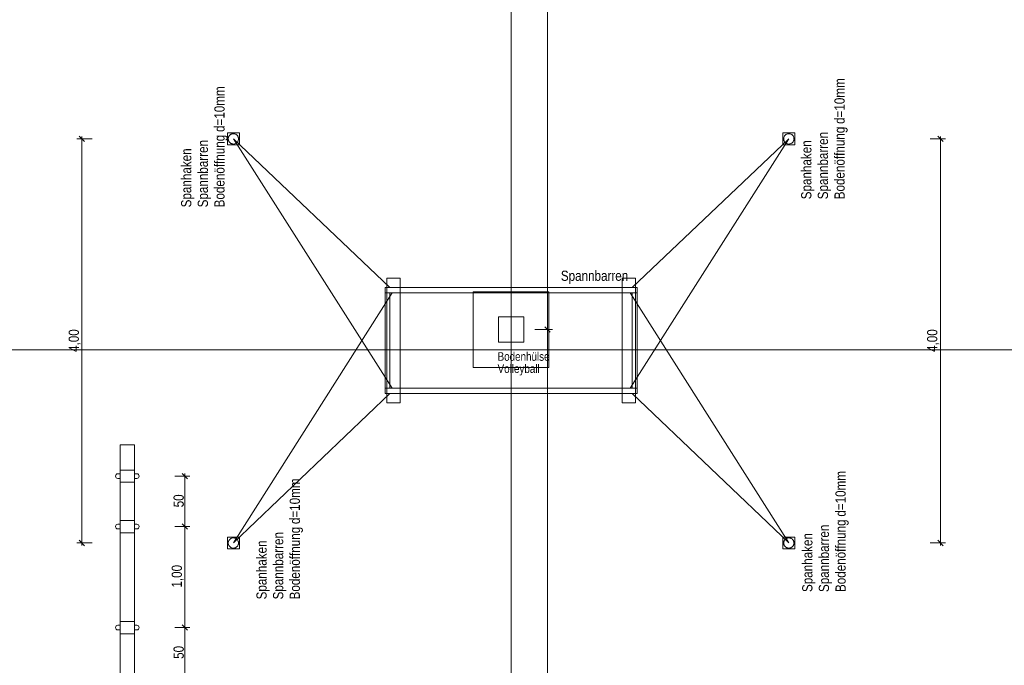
# Model space of a CAD drawing. Extents: x -720 to 300, y 62 to 1162.
# Tile 26 of 256: x -250 to -55, y 322 to 450. Entities that reach past the tile are written whole.
import ezdxf
from ezdxf.lldxf.tags import DXFTag

# ---------------------------------------------------------------- set-up
doc = ezdxf.new("R2010")
doc.units = 0
doc.layers.get('0').update_dxf_attribs({"lineweight": 13})
for name, color, linetype, lineweight, true_color in [('60- 61 allgemeine Ausstattung- 1 Möbel', 7, 'Continuous', 9, 0x00cccc), ('70 -72 Beschriftung- 2 Beschriftung Bauteile', 7, 'Continuous', 9, 0x9999ff), ('70 -76 Bemaßung- 2 Allgemein', 9, 'Continuous', 5, 0x808080)]:
    doc.layers.add(name, color=color, linetype=linetype, lineweight=lineweight, true_color=true_color)
doc.layers.add('70 -71 Achsen- 1 Gebäudeachsen', color=7, linetype='STRICHPUNKT2-A06G93UB8I', lineweight=18)
doc.layers.add('70 -73 Bauteildarst.- 2 verdeckt 0.15', color=7, linetype='fein_strichliert-A06G93UC8I', lineweight=15)
doc.styles.get("Standard").update_dxf_attribs({"font": 'ARIALN.TTF'})
tags = doc.linetypes.add('fein_strichliert-A06G93UC8I', pattern=[4, 1, -2, 1]).pattern_tags.tags
tags[8:9] = [DXFTag(74, 4), DXFTag(75, 0), DXFTag(340, '0'), DXFTag(46, 0.0), DXFTag(50, 0.0), DXFTag(44, 0.0), DXFTag(45, 0.0)]
tags[6:7] = [DXFTag(74, 4), DXFTag(75, 0), DXFTag(340, '0'), DXFTag(46, 0.0), DXFTag(50, 0.0), DXFTag(44, 0.0), DXFTag(45, 0.0)]
tags[4:5] = [DXFTag(74, 4), DXFTag(75, 0), DXFTag(340, '0'), DXFTag(46, 0.0), DXFTag(50, 0.0), DXFTag(44, 0.0), DXFTag(45, 0.0)]
tags = doc.linetypes.add('STRICHPUNKT2-A06G93UB8I', pattern=[12.7, 6.35, -3.175, 0, -3.175]).pattern_tags.tags
tags[10:11] = [DXFTag(74, 4), DXFTag(75, 0), DXFTag(340, '0'), DXFTag(46, 0.0), DXFTag(50, 0.0), DXFTag(44, 0.0), DXFTag(45, 0.0)]
tags[8:9] = [DXFTag(74, 4), DXFTag(75, 0), DXFTag(340, '0'), DXFTag(46, 0.0), DXFTag(50, 0.0), DXFTag(44, 0.0), DXFTag(45, 0.0)]
tags[6:7] = [DXFTag(74, 4), DXFTag(75, 0), DXFTag(340, '0'), DXFTag(46, 0.0), DXFTag(50, 0.0), DXFTag(44, 0.0), DXFTag(45, 0.0)]
tags[4:5] = [DXFTag(74, 4), DXFTag(75, 0), DXFTag(340, '0'), DXFTag(46, 0.0), DXFTag(50, 0.0), DXFTag(44, 0.0), DXFTag(45, 0.0)]

# ---------------------------------------------------------------- blocks, each defined once
blk = doc.blocks.new('Referenz-A06G93UD8I')
at = {"layer": '60- 61 allgemeine Ausstattung- 1 Möbel', "color": 0, "linetype": 'Continuous', "lineweight": -2, "ltscale": 0.13}
for p, q in [((-209.03, 427.85), (-206.67, 427.85)), ((-209.03, 425.49), (-209.03, 427.85)), ((-206.67, 427.85), (-206.67, 425.49)), ((-99.03, 427.85), (-96.67, 427.85)), ((-99.03, 425.49), (-99.03, 427.85)), ((-96.67, 427.85), (-96.67, 425.49)), ((-206.67, 425.49), (-209.03, 425.49)), ((-176.84, 397.25), (-207.85, 426.67)), ((-207.85, 426.67), (-176.42, 377.32)), ((-97.85, 426.67), (-129.28, 377.32)), ((-128.86, 397.25), (-97.85, 426.67)), ((-96.67, 425.49), (-99.03, 425.49)), ((-177.45, 374.41), (-177.45, 399.11)), ((-177.45, 399.11), (-174.85, 399.11)), ((-174.85, 399.11), (-174.85, 374.41)), ((-130.85, 374.41), (-130.85, 399.11)), ((-130.85, 399.11), (-128.25, 399.11)), ((-128.25, 399.11), (-128.25, 374.41)), ((-207.85, 346.67), (-176.42, 396.2)), ((-177.82, 396.2), (-177.82, 397.25)), ((-177.82, 397.25), (-127.89, 397.25)), ((-127.89, 396.2), (-177.82, 396.2)), ((-177.82, 377.32), (-177.82, 396.2)), ((-177.82, 396.2), (-176.84, 396.2)), ((-176.84, 396.2), (-176.84, 377.32)), ((-97.85, 346.67), (-129.28, 396.2)), ((-128.86, 377.32), (-128.86, 396.2)), ((-128.86, 396.2), (-127.89, 396.2)), ((-127.89, 397.25), (-127.89, 396.2)), ((-127.89, 396.2), (-127.89, 377.32)), ((-177.82, 376.27), (-177.82, 377.32)), ((-177.82, 377.32), (-127.89, 377.32)), ((-176.84, 377.32), (-177.82, 377.32)), ((-127.89, 377.32), (-128.86, 377.32)), ((-127.89, 377.32), (-127.89, 376.27)), ((-176.84, 376.27), (-207.85, 346.67)), ((-127.89, 376.27), (-177.82, 376.27)), ((-174.85, 374.41), (-177.45, 374.41)), ((-128.25, 374.41), (-130.85, 374.41)), ((-128.86, 376.27), (-97.85, 346.67)), ((-230.25, 366.11), (-227.45, 366.11)), ((-230.25, 228.91), (-230.25, 366.11)), ((-227.45, 366.11), (-227.45, 228.91)), ((-230.25, 361.11), (-227.45, 361.11)), ((-230.25, 358.71), (-230.25, 361.11)), ((-227.45, 361.11), (-227.45, 358.71)), ((-231.17, 359.89), (-231.17, 359.93)), ((-230.73, 360.37), (-230.25, 360.37)), ((-230.25, 359.45), (-230.73, 359.45)), ((-230.25, 360.37), (-230.25, 359.45)), ((-227.45, 360.37), (-226.97, 360.37)), ((-227.45, 359.45), (-227.45, 360.37)), ((-226.97, 359.45), (-227.45, 359.45)), ((-226.53, 359.93), (-226.53, 359.89)), ((-227.45, 358.71), (-230.25, 358.71)), ((-230.25, 351.11), (-227.45, 351.11)), ((-230.25, 348.71), (-230.25, 351.11)), ((-227.45, 351.11), (-227.45, 348.71)), ((-231.17, 349.89), (-231.17, 349.93)), ((-230.73, 350.37), (-230.25, 350.37)), ((-230.25, 349.45), (-230.73, 349.45)), ((-230.25, 350.37), (-230.25, 349.45)), ((-227.45, 350.37), (-226.97, 350.37)), ((-227.45, 349.45), (-227.45, 350.37)), ((-226.97, 349.45), (-227.45, 349.45)), ((-226.53, 349.93), (-226.53, 349.89)), ((-227.45, 348.71), (-230.25, 348.71)), ((-209.03, 347.85), (-206.67, 347.85)), ((-209.03, 345.49), (-209.03, 347.85)), ((-206.67, 347.85), (-206.67, 345.49)), ((-99.03, 347.85), (-96.67, 347.85)), ((-99.03, 345.49), (-99.03, 347.85)), ((-96.67, 347.85), (-96.67, 345.49)), ((-206.67, 345.49), (-209.03, 345.49)), ((-96.67, 345.49), (-99.03, 345.49)), ((-231.17, 329.89), (-231.17, 329.93)), ((-230.73, 330.37), (-230.25, 330.37)), ((-230.25, 331.11), (-227.45, 331.11)), ((-230.25, 328.71), (-230.25, 331.11)), ((-230.25, 330.37), (-230.25, 329.45)), ((-227.45, 331.11), (-227.45, 328.71)), ((-227.45, 330.37), (-226.97, 330.37)), ((-227.45, 329.45), (-227.45, 330.37)), ((-226.53, 329.93), (-226.53, 329.89)), ((-230.25, 329.45), (-230.73, 329.45)), ((-227.45, 328.71), (-230.25, 328.71)), ((-226.97, 329.45), (-227.45, 329.45))]:
    blk.add_line(p, q, dxfattribs=at)
at = {"layer": '60- 61 allgemeine Ausstattung- 1 Möbel', "color": 0, "lineweight": -2}
for p, q in [((-208.83, 426.97), (-208.8, 427.06)), ((-208.8, 427.06), (-208.75, 427.15)), ((-208.75, 427.15), (-208.7, 427.24)), ((-208.7, 427.24), (-208.64, 427.32)), ((-208.64, 427.32), (-208.57, 427.39)), ((-208.57, 427.39), (-208.5, 427.46)), ((-208.5, 427.46), (-208.42, 427.52)), ((-208.42, 427.52), (-208.33, 427.57)), ((-208.33, 427.57), (-208.24, 427.61)), ((-208.24, 427.61), (-208.15, 427.65)), ((-208.15, 427.65), (-208.05, 427.67)), ((-208.05, 427.67), (-207.95, 427.68)), ((-207.95, 427.68), (-207.85, 427.69)), ((-207.85, 427.69), (-207.75, 427.68)), ((-207.75, 427.68), (-207.65, 427.67)), ((-207.65, 427.67), (-207.56, 427.65)), ((-207.56, 427.65), (-207.46, 427.61)), ((-207.46, 427.61), (-207.37, 427.57)), ((-207.37, 427.57), (-207.29, 427.52)), ((-207.29, 427.52), (-207.21, 427.46)), ((-207.21, 427.46), (-207.13, 427.39)), ((-207.13, 427.39), (-207.06, 427.32)), ((-207.06, 427.32), (-207, 427.24)), ((-207, 427.24), (-206.95, 427.15)), ((-206.95, 427.15), (-206.91, 427.06)), ((-206.91, 427.06), (-206.88, 426.97)), ((-98.83, 426.97), (-98.8, 427.06)), ((-98.8, 427.06), (-98.75, 427.15)), ((-98.75, 427.15), (-98.7, 427.24)), ((-98.7, 427.24), (-98.64, 427.32)), ((-98.64, 427.32), (-98.57, 427.39)), ((-98.57, 427.39), (-98.5, 427.46)), ((-98.5, 427.46), (-98.42, 427.52)), ((-98.42, 427.52), (-98.33, 427.57)), ((-98.33, 427.57), (-98.24, 427.61)), ((-98.24, 427.61), (-98.15, 427.65)), ((-98.15, 427.65), (-98.05, 427.67)), ((-98.05, 427.67), (-97.95, 427.68)), ((-97.95, 427.68), (-97.85, 427.69)), ((-97.85, 427.69), (-97.75, 427.68)), ((-97.75, 427.68), (-97.65, 427.67)), ((-97.65, 427.67), (-97.56, 427.65)), ((-97.56, 427.65), (-97.46, 427.61)), ((-97.46, 427.61), (-97.37, 427.57)), ((-97.37, 427.57), (-97.29, 427.52)), ((-97.29, 427.52), (-97.21, 427.46)), ((-97.21, 427.46), (-97.13, 427.39)), ((-97.13, 427.39), (-97.06, 427.32)), ((-97.06, 427.32), (-97, 427.24)), ((-97, 427.24), (-96.95, 427.15)), ((-96.95, 427.15), (-96.91, 427.06)), ((-96.91, 427.06), (-96.88, 426.97)), ((-208.87, 426.77), (-208.85, 426.87)), ((-208.87, 426.67), (-208.87, 426.77)), ((-208.87, 426.57), (-208.87, 426.67)), ((-208.85, 426.47), (-208.87, 426.57)), ((-208.85, 426.87), (-208.83, 426.97)), ((-208.83, 426.37), (-208.85, 426.47)), ((-208.8, 426.28), (-208.83, 426.37)), ((-208.75, 426.19), (-208.8, 426.28)), ((-208.7, 426.1), (-208.75, 426.19)), ((-208.64, 426.02), (-208.7, 426.1)), ((-208.57, 425.95), (-208.64, 426.02)), ((-208.5, 425.88), (-208.57, 425.95)), ((-208.42, 425.82), (-208.5, 425.88)), ((-208.33, 425.77), (-208.42, 425.82)), ((-208.24, 425.73), (-208.33, 425.77)), ((-208.15, 425.69), (-208.24, 425.73)), ((-208.05, 425.67), (-208.15, 425.69)), ((-207.95, 425.65), (-208.05, 425.67)), ((-207.85, 425.65), (-207.95, 425.65)), ((-207.75, 425.65), (-207.85, 425.65)), ((-207.65, 425.67), (-207.75, 425.65)), ((-207.56, 425.69), (-207.65, 425.67)), ((-207.46, 425.73), (-207.56, 425.69)), ((-207.37, 425.77), (-207.46, 425.73)), ((-207.29, 425.82), (-207.37, 425.77)), ((-207.21, 425.88), (-207.29, 425.82)), ((-207.13, 425.95), (-207.21, 425.88)), ((-207.06, 426.02), (-207.13, 425.95)), ((-207, 426.1), (-207.06, 426.02)), ((-206.95, 426.19), (-207, 426.1)), ((-206.91, 426.28), (-206.95, 426.19)), ((-206.88, 426.37), (-206.91, 426.28)), ((-206.88, 426.97), (-206.85, 426.87)), ((-206.85, 426.47), (-206.88, 426.37)), ((-206.85, 426.87), (-206.84, 426.77)), ((-206.84, 426.57), (-206.85, 426.47)), ((-206.84, 426.77), (-206.83, 426.67)), ((-206.83, 426.67), (-206.84, 426.57)), ((-98.87, 426.77), (-98.85, 426.87)), ((-98.87, 426.67), (-98.87, 426.77)), ((-98.87, 426.57), (-98.87, 426.67)), ((-98.85, 426.47), (-98.87, 426.57)), ((-98.85, 426.87), (-98.83, 426.97)), ((-98.83, 426.37), (-98.85, 426.47)), ((-98.8, 426.28), (-98.83, 426.37)), ((-98.75, 426.19), (-98.8, 426.28)), ((-98.7, 426.1), (-98.75, 426.19)), ((-98.64, 426.02), (-98.7, 426.1)), ((-98.57, 425.95), (-98.64, 426.02)), ((-98.5, 425.88), (-98.57, 425.95)), ((-98.42, 425.82), (-98.5, 425.88)), ((-98.33, 425.77), (-98.42, 425.82)), ((-98.24, 425.73), (-98.33, 425.77)), ((-98.15, 425.69), (-98.24, 425.73)), ((-98.05, 425.67), (-98.15, 425.69)), ((-97.95, 425.65), (-98.05, 425.67)), ((-97.85, 425.65), (-97.95, 425.65)), ((-97.75, 425.65), (-97.85, 425.65)), ((-97.65, 425.67), (-97.75, 425.65)), ((-97.56, 425.69), (-97.65, 425.67)), ((-97.46, 425.73), (-97.56, 425.69)), ((-97.37, 425.77), (-97.46, 425.73)), ((-97.29, 425.82), (-97.37, 425.77)), ((-97.21, 425.88), (-97.29, 425.82)), ((-97.13, 425.95), (-97.21, 425.88)), ((-97.06, 426.02), (-97.13, 425.95)), ((-97, 426.1), (-97.06, 426.02)), ((-96.95, 426.19), (-97, 426.1)), ((-96.91, 426.28), (-96.95, 426.19)), ((-96.88, 426.37), (-96.91, 426.28)), ((-96.88, 426.97), (-96.85, 426.87)), ((-96.85, 426.47), (-96.88, 426.37)), ((-96.85, 426.87), (-96.84, 426.77)), ((-96.84, 426.57), (-96.85, 426.47)), ((-96.84, 426.77), (-96.83, 426.67)), ((-96.83, 426.67), (-96.84, 426.57)), ((-208.8, 347.06), (-208.75, 347.15)), ((-208.75, 347.15), (-208.7, 347.24)), ((-208.7, 347.24), (-208.64, 347.32)), ((-208.64, 347.32), (-208.57, 347.39)), ((-208.57, 347.39), (-208.5, 347.46)), ((-208.5, 347.46), (-208.42, 347.52)), ((-208.42, 347.52), (-208.33, 347.57)), ((-208.33, 347.57), (-208.24, 347.61)), ((-208.24, 347.61), (-208.15, 347.65)), ((-208.15, 347.65), (-208.05, 347.67)), ((-208.05, 347.67), (-207.95, 347.68)), ((-207.95, 347.68), (-207.85, 347.69)), ((-207.85, 347.69), (-207.75, 347.68)), ((-207.75, 347.68), (-207.65, 347.67)), ((-207.65, 347.67), (-207.56, 347.65)), ((-207.56, 347.65), (-207.46, 347.61)), ((-207.46, 347.61), (-207.37, 347.57)), ((-207.37, 347.57), (-207.29, 347.52)), ((-207.29, 347.52), (-207.21, 347.46)), ((-207.21, 347.46), (-207.13, 347.39)), ((-207.13, 347.39), (-207.06, 347.32)), ((-207.06, 347.32), (-207, 347.24)), ((-207, 347.24), (-206.95, 347.15)), ((-206.95, 347.15), (-206.91, 347.06)), ((-98.8, 347.06), (-98.75, 347.15)), ((-98.75, 347.15), (-98.7, 347.24)), ((-98.7, 347.24), (-98.64, 347.32)), ((-98.64, 347.32), (-98.57, 347.39)), ((-98.57, 347.39), (-98.5, 347.46)), ((-98.5, 347.46), (-98.42, 347.52)), ((-98.42, 347.52), (-98.33, 347.57)), ((-98.33, 347.57), (-98.24, 347.61)), ((-98.24, 347.61), (-98.15, 347.65)), ((-98.15, 347.65), (-98.05, 347.67)), ((-98.05, 347.67), (-97.95, 347.68)), ((-97.95, 347.68), (-97.85, 347.69)), ((-97.85, 347.69), (-97.75, 347.68)), ((-97.75, 347.68), (-97.65, 347.67)), ((-97.65, 347.67), (-97.56, 347.65)), ((-97.56, 347.65), (-97.46, 347.61)), ((-97.46, 347.61), (-97.37, 347.57)), ((-97.37, 347.57), (-97.29, 347.52)), ((-97.29, 347.52), (-97.21, 347.46)), ((-97.21, 347.46), (-97.13, 347.39)), ((-97.13, 347.39), (-97.06, 347.32)), ((-97.06, 347.32), (-97, 347.24)), ((-97, 347.24), (-96.95, 347.15)), ((-96.95, 347.15), (-96.91, 347.06)), ((-208.87, 346.77), (-208.85, 346.87)), ((-208.87, 346.67), (-208.87, 346.77)), ((-208.87, 346.57), (-208.87, 346.67)), ((-208.85, 346.47), (-208.87, 346.57)), ((-208.85, 346.87), (-208.83, 346.97)), ((-208.83, 346.37), (-208.85, 346.47)), ((-208.83, 346.97), (-208.8, 347.06)), ((-208.8, 346.28), (-208.83, 346.37)), ((-208.75, 346.19), (-208.8, 346.28)), ((-208.7, 346.1), (-208.75, 346.19)), ((-208.64, 346.02), (-208.7, 346.1)), ((-208.57, 345.95), (-208.64, 346.02)), ((-208.5, 345.88), (-208.57, 345.95)), ((-208.42, 345.82), (-208.5, 345.88)), ((-208.33, 345.77), (-208.42, 345.82)), ((-208.24, 345.73), (-208.33, 345.77)), ((-208.15, 345.69), (-208.24, 345.73)), ((-208.05, 345.67), (-208.15, 345.69)), ((-207.95, 345.65), (-208.05, 345.67)), ((-207.85, 345.65), (-207.95, 345.65)), ((-207.75, 345.65), (-207.85, 345.65)), ((-207.65, 345.67), (-207.75, 345.65)), ((-207.56, 345.69), (-207.65, 345.67)), ((-207.46, 345.73), (-207.56, 345.69)), ((-207.37, 345.77), (-207.46, 345.73)), ((-207.29, 345.82), (-207.37, 345.77)), ((-207.21, 345.88), (-207.29, 345.82)), ((-207.13, 345.95), (-207.21, 345.88)), ((-207.06, 346.02), (-207.13, 345.95)), ((-207, 346.1), (-207.06, 346.02)), ((-206.95, 346.19), (-207, 346.1)), ((-206.91, 346.28), (-206.95, 346.19)), ((-206.91, 347.06), (-206.88, 346.97)), ((-206.88, 346.37), (-206.91, 346.28)), ((-206.88, 346.97), (-206.85, 346.87)), ((-206.85, 346.47), (-206.88, 346.37)), ((-206.85, 346.87), (-206.84, 346.77)), ((-206.84, 346.57), (-206.85, 346.47)), ((-206.84, 346.77), (-206.83, 346.67)), ((-206.83, 346.67), (-206.84, 346.57)), ((-98.87, 346.77), (-98.85, 346.87)), ((-98.87, 346.67), (-98.87, 346.77)), ((-98.87, 346.57), (-98.87, 346.67)), ((-98.85, 346.47), (-98.87, 346.57)), ((-98.85, 346.87), (-98.83, 346.97)), ((-98.83, 346.37), (-98.85, 346.47)), ((-98.83, 346.97), (-98.8, 347.06)), ((-98.8, 346.28), (-98.83, 346.37)), ((-98.75, 346.19), (-98.8, 346.28)), ((-98.7, 346.1), (-98.75, 346.19)), ((-98.64, 346.02), (-98.7, 346.1)), ((-98.57, 345.95), (-98.64, 346.02)), ((-98.5, 345.88), (-98.57, 345.95)), ((-98.42, 345.82), (-98.5, 345.88)), ((-98.33, 345.77), (-98.42, 345.82)), ((-98.24, 345.73), (-98.33, 345.77)), ((-98.15, 345.69), (-98.24, 345.73)), ((-98.05, 345.67), (-98.15, 345.69)), ((-97.95, 345.65), (-98.05, 345.67)), ((-97.85, 345.65), (-97.95, 345.65)), ((-97.75, 345.65), (-97.85, 345.65)), ((-97.65, 345.67), (-97.75, 345.65)), ((-97.56, 345.69), (-97.65, 345.67)), ((-97.46, 345.73), (-97.56, 345.69)), ((-97.37, 345.77), (-97.46, 345.73)), ((-97.29, 345.82), (-97.37, 345.77)), ((-97.21, 345.88), (-97.29, 345.82)), ((-97.13, 345.95), (-97.21, 345.88)), ((-97.06, 346.02), (-97.13, 345.95)), ((-97, 346.1), (-97.06, 346.02)), ((-96.95, 346.19), (-97, 346.1)), ((-96.91, 346.28), (-96.95, 346.19)), ((-96.91, 347.06), (-96.88, 346.97)), ((-96.88, 346.37), (-96.91, 346.28)), ((-96.88, 346.97), (-96.85, 346.87)), ((-96.85, 346.47), (-96.88, 346.37)), ((-96.85, 346.87), (-96.84, 346.77)), ((-96.84, 346.57), (-96.85, 346.47)), ((-96.84, 346.77), (-96.83, 346.67)), ((-96.83, 346.67), (-96.84, 346.57))]:
    blk.add_line(p, q, dxfattribs=at)
at = {"layer": '60- 61 allgemeine Ausstattung- 1 Möbel', "color": 0, "linetype": 'Continuous', "lineweight": -2, "ltscale": 0.13}
for centre, major_axis in [((-230.73, 359.93), (0, 0.44)), ((-230.73, 359.89), (-0.44, 0)), ((-226.97, 359.93), (0.44, 0)), ((-226.97, 359.89), (0, -0.44)), ((-230.73, 349.93), (0, 0.44)), ((-230.73, 349.89), (-0.44, 0)), ((-226.97, 349.93), (0.44, 0)), ((-226.97, 349.89), (0, -0.44)), ((-230.73, 329.93), (0, 0.44)), ((-230.73, 329.89), (-0.44, 0)), ((-226.97, 329.93), (0.44, 0)), ((-226.97, 329.89), (0, -0.44))]:
    blk.add_ellipse(centre, major_axis=major_axis, ratio=1, start_param=0, end_param=1.570796, dxfattribs=at)
at = {"layer": '70 -71 Achsen- 1 Gebäudeachsen', "color": 0, "linetype": 'STRICHPUNKT2-A06G93UB8I', "lineweight": -2, "ltscale": 0.13}
for p, q in [((-152.85, 1084.85), (-152.85, 85.41)), ((-682.36, 384.91), (76.46, 384.91))]:
    blk.add_line(p, q, dxfattribs=at)
at = {"layer": '70 -73 Bauteildarst.- 2 verdeckt 0.15', "color": 0, "linetype": 'fein_strichliert-A06G93UC8I', "lineweight": -2, "ltscale": 0.13}
for p, q in [((-160.35, 396.41), (-145.35, 396.41)), ((-160.35, 381.41), (-160.35, 396.41)), ((-145.35, 396.41), (-145.35, 381.41)), ((-155.35, 391.41), (-150.35, 391.41)), ((-155.35, 386.41), (-155.35, 391.41)), ((-150.35, 391.41), (-150.35, 386.41)), ((-150.35, 386.41), (-155.35, 386.41)), ((-145.35, 381.41), (-160.35, 381.41))]:
    blk.add_line(p, q, dxfattribs=at)
at = {"layer": '70 -76 Bemaßung- 2 Allgemein', "color": 0, "linetype": 'Continuous', "lineweight": -2, "ltscale": 0.13}
for p, q in [((-145.63, 389.97), (-145.63, 608.85)), ((-238.38, 427.2), (-237.32, 426.14)), ((-237.85, 427.17), (-237.85, 425.61)), ((-68.38, 427.2), (-67.32, 426.14)), ((-67.85, 427.17), (-67.85, 425.61)), ((-235.85, 426.67), (-238.85, 426.67)), ((-237.85, 425.61), (-237.85, 347.73)), ((-69.85, 426.67), (-66.85, 426.67)), ((-67.85, 425.61), (-67.85, 347.73)), ((-148.13, 388.91), (-144.63, 388.91)), ((-148.13, 388.91), (-144.63, 388.91)), ((-145.1, 388.38), (-146.16, 389.44)), ((-146.16, 389.44), (-145.1, 388.38)), ((-145.63, 387.91), (-145.63, 389.97)), ((-145.63, 389.91), (-145.63, 387.85)), ((-145.63, 228.97), (-145.63, 387.85)), ((-219.45, 359.91), (-216.45, 359.91)), ((-217.98, 360.44), (-216.92, 359.38)), ((-217.45, 360.41), (-217.45, 358.85)), ((-217.45, 350.97), (-217.45, 358.85)), ((-219.45, 349.91), (-216.45, 349.91)), ((-219.45, 349.91), (-216.45, 349.91)), ((-216.92, 349.38), (-217.98, 350.44)), ((-217.98, 350.44), (-216.92, 349.38)), ((-217.45, 349.41), (-217.45, 350.97)), ((-217.45, 350.41), (-217.45, 348.85)), ((-237.32, 346.14), (-238.38, 347.2)), ((-237.85, 346.17), (-237.85, 347.73)), ((-217.45, 330.97), (-217.45, 348.85)), ((-67.32, 346.14), (-68.38, 347.2)), ((-67.85, 346.17), (-67.85, 347.73)), ((-235.85, 346.67), (-238.85, 346.67)), ((-69.85, 346.67), (-66.85, 346.67)), ((-219.45, 329.91), (-216.45, 329.91)), ((-219.45, 329.91), (-216.45, 329.91)), ((-217.98, 330.44), (-216.92, 329.38)), ((-216.92, 329.38), (-217.98, 330.44)), ((-217.45, 329.41), (-217.45, 330.97)), ((-217.45, 330.41), (-217.45, 328.85)), ((-217.45, 320.97), (-217.45, 328.85))]:
    blk.add_line(p, q, dxfattribs=at)
at = {"layer": '70 -72 Beschriftung- 2 Beschriftung Bauteile', "color": 0, "linetype": 'Continuous', "lineweight": -2, "ltscale": 0.13, "char_height": 2.0138, "attachment_point": 1, "rotation": 90}
for s, insert in [('{\\fArial Narrow;d=10mm}', (-88.82, 429.63)), ('{\\fArial Narrow;d=10mm}', (-211.62, 428.03)), ('{\\fArial Narrow;Bodenöffnung}', (-88.82, 414.71)), ('{\\fArial Narrow;Bodenöffnung}', (-211.62, 413.11)), ('{\\fArial Narrow;Spannbarren}', (-92.11, 414.71)), ('{\\fArial Narrow;Spannbarren}', (-214.91, 413.11)), ('{\\fArial Narrow;Spanhaken}', (-95.4, 414.71)), ('{\\fArial Narrow;Spanhaken}', (-218.2, 413.11)), ('{\\fArial Narrow;d=10mm}', (-88.62, 351.88)), ('{\\fArial Narrow;d=10mm}', (-196.7, 350.41)), ('{\\fArial Narrow;Bodenöffnung}', (-88.62, 336.96)), ('{\\fArial Narrow;Bodenöffnung}', (-196.7, 335.5)), ('{\\fArial Narrow;Spannbarren}', (-91.91, 336.96)), ('{\\fArial Narrow;Spannbarren}', (-199.99, 335.5)), ('{\\fArial Narrow;Spanhaken}', (-95.2, 336.96)), ('{\\fArial Narrow;Spanhaken}', (-203.28, 335.5))]:
    blk.add_mtext(s, dxfattribs=dict(at, insert=insert))
at = {"layer": '70 -72 Beschriftung- 2 Beschriftung Bauteile', "color": 0, "linetype": 'Continuous', "lineweight": -2, "ltscale": 0.13, "attachment_point": 1}
for s, insert, char_height in [('{\\fArial Narrow;Spannbarren}', (-143, 400.58), 2.0138), ('{\\fArial Narrow;Bodenhülse}', (-155.53, 384.44), 1.7), ('{\\fArial Narrow;Volleyball}', (-155.53, 382.04), 1.7)]:
    blk.add_mtext(s, dxfattribs=dict(at, insert=insert, char_height=char_height))
at = {"layer": '70 -76 Bemaßung- 2 Allgemein', "color": 0, "linetype": 'Continuous', "lineweight": -2, "ltscale": 0.13, "char_height": 2.0138, "attachment_point": 1, "rotation": 90}
for s, insert in [('{\\fArial Narrow;4,00}', (-240.47, 384.49)), ('{\\fArial Narrow;4,00}', (-70.47, 384.49)), ('{\\fArial Narrow;50}', (-219.7, 353.73)), ('{\\fArial Narrow;1,00}', (-220.07, 337.84)), ('{\\fArial Narrow;50}', (-219.7, 323.73))]:
    blk.add_mtext(s, dxfattribs=dict(at, insert=insert))

msp = doc.modelspace()

# ---------------------------------------------------------------- block references
at = {"color": 8, "lineweight": 13, "ltscale": 0.13, "true_color": 0x808080}
msp.add_blockref('Referenz-A06G93UD8I', (0, 0), dxfattribs=at)

doc.saveas('drawing.dxf')
